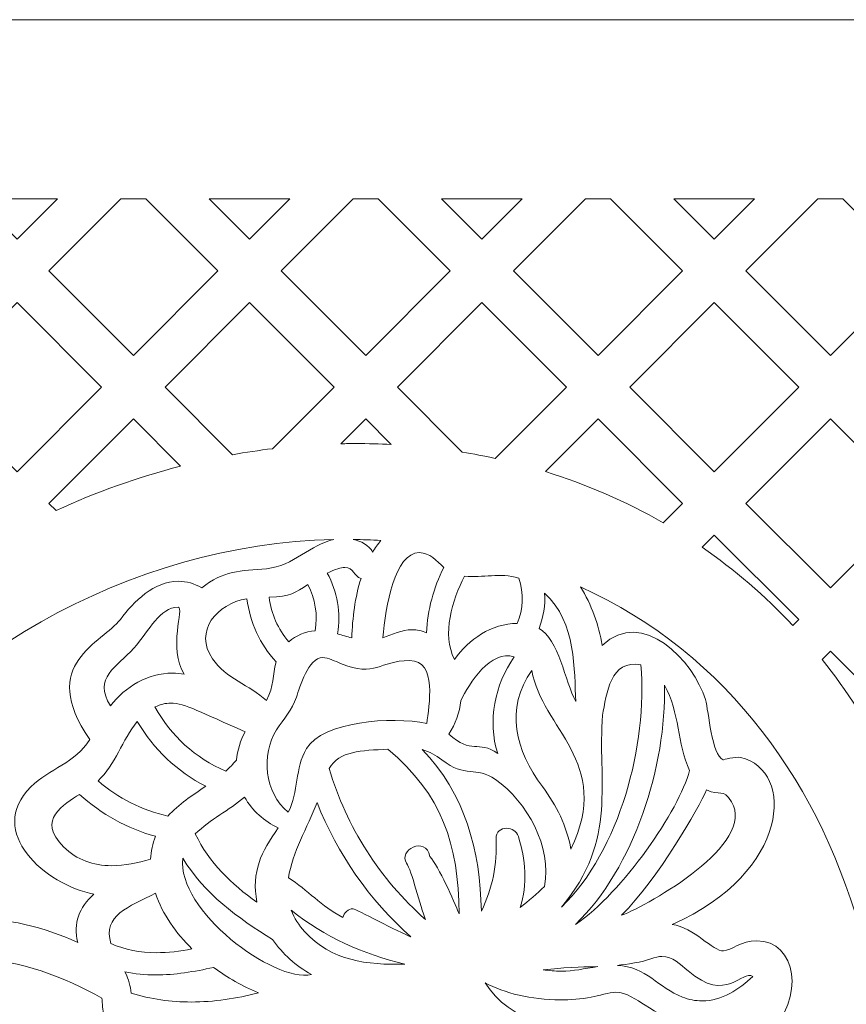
# Model space of a CAD drawing. Header units: millimetres. Extents: x -402 to 376, y -181 to 231.
# Tile 18 of 23: x -50 to -9, y -25 to 24. Entities that reach past the tile are written whole.
import ezdxf

# ---------------------------------------------------------------- set-up
doc = ezdxf.new("R2010")
doc.units = ezdxf.units.MM
doc.header["$MEASUREMENT"] = 0
doc.layers.add('Layer 1', color=7, linetype='Continuous')

msp = doc.modelspace()

# ---------------------------------------------------------------- linework, layer by layer
at = {"layer": 'Layer 1', "lineweight": 15}
for points, knots in [([(-174.5585, 23.9416), (-174.5585, 23.9416), (50.4421, 23.9416), (50.4421, 23.9416), (50.4421, 23.9416), (50.4421, 23.9416), (50.4421, 21.0256), (50.4421, 21.0256), (50.4421, 21.0256), (50.4421, 21.0256), (48.1917, 21.0256), (48.1917, 21.0256), (48.1917, 21.0256), (48.1917, 21.0256), (48.1917, 17.6509), (48.1917, 17.6509), (48.1917, 17.6509), (48.1917, 17.6509), (50.4421, 17.6509), (50.4421, 17.6509), (50.4421, 17.6509), (50.4421, 17.6509), (50.4421, -129.6201), (50.4421, -129.6201), (50.4421, -129.6201), (50.4421, -129.6201), (-174.5585, -129.6201), (-174.5585, -129.6201), (-174.5585, -129.6201), (-174.5585, -129.6201), (-174.5585, 17.6509), (-174.5585, 17.6509), (-174.5585, 17.6509), (-174.5585, 17.6509), (-172.3081, 17.6509), (-172.3081, 17.6509), (-172.3081, 17.6509), (-172.3081, 17.6509), (-172.3081, 21.0256), (-172.3081, 21.0256), (-172.3081, 21.0256), (-172.3081, 21.0256), (-174.5585, 21.0256), (-174.5585, 21.0256), (-174.5585, 21.0256), (-174.5585, 21.0256), (-174.5585, 23.9416), (-174.5585, 23.9416)], [0, 0, 0, 0, 0.0769231, 0.0769231, 0.0769231, 0.0769231, 0.1538462, 0.1538462, 0.1538462, 0.1538462, 0.2307692, 0.2307692, 0.2307692, 0.2307692, 0.3076923, 0.3076923, 0.3076923, 0.3076923, 0.3846154, 0.3846154, 0.3846154, 0.3846154, 0.4615385, 0.4615385, 0.4615385, 0.4615385, 0.5384615, 0.5384615, 0.5384615, 0.5384615, 0.6153846, 0.6153846, 0.6153846, 0.6153846, 0.6923077, 0.6923077, 0.6923077, 0.6923077, 0.7692308, 0.7692308, 0.7692308, 0.7692308, 0.8461538, 0.8461538, 0.8461538, 0.8461538, 1, 1, 1, 1]), ([(-48.3702, 14.9416), (-48.3702, 14.9416), (-52.4106, 14.9416), (-52.4106, 14.9416), (-52.4106, 14.9416), (-52.4106, 14.9416), (-50.3902, 12.9216), (-50.3902, 12.9216), (-50.3902, 12.9216), (-50.3902, 12.9216), (-48.3702, 14.9416), (-48.3702, 14.9416)], [0, 0, 0, 0, 0.25, 0.25, 0.25, 0.25, 0.5, 0.5, 0.5, 0.5, 1, 1, 1, 1]), ([(-43.9259, 14.9416), (-43.9259, 14.9416), (-45.1882, 14.9416), (-45.1882, 14.9416), (-45.1882, 14.9416), (-45.1882, 14.9416), (-48.7999, 11.3312), (-48.7999, 11.3312), (-48.7999, 11.3312), (-48.7999, 11.3312), (-44.5571, 7.088), (-44.5571, 7.088), (-44.5571, 7.088), (-44.5571, 7.088), (-40.3142, 11.3312), (-40.3142, 11.3312), (-40.3142, 11.3312), (-40.3142, 11.3312), (-43.9259, 14.9416), (-43.9259, 14.9416)], [0, 0, 0, 0, 0.1666667, 0.1666667, 0.1666667, 0.1666667, 0.3333333, 0.3333333, 0.3333333, 0.3333333, 0.5, 0.5, 0.5, 0.5, 0.6666667, 0.6666667, 0.6666667, 0.6666667, 1, 1, 1, 1]), ([(-36.7035, 14.9416), (-36.7035, 14.9416), (-40.7439, 14.9416), (-40.7439, 14.9416), (-40.7439, 14.9416), (-40.7439, 14.9416), (-38.7239, 12.9216), (-38.7239, 12.9216), (-38.7239, 12.9216), (-38.7239, 12.9216), (-36.7035, 14.9416), (-36.7035, 14.9416)], [0, 0, 0, 0, 0.25, 0.25, 0.25, 0.25, 0.5, 0.5, 0.5, 0.5, 1, 1, 1, 1]), ([(-32.2582, 14.9416), (-32.2582, 14.9416), (-33.5218, 14.9416), (-33.5218, 14.9416), (-33.5218, 14.9416), (-33.5218, 14.9416), (-37.1322, 11.3312), (-37.1322, 11.3312), (-37.1322, 11.3312), (-37.1322, 11.3312), (-32.8893, 7.088), (-32.8893, 7.088), (-32.8893, 7.088), (-32.8893, 7.088), (-28.6475, 11.3312), (-28.6475, 11.3312), (-28.6475, 11.3312), (-28.6475, 11.3312), (-32.2582, 14.9416), (-32.2582, 14.9416)], [0, 0, 0, 0, 0.1666667, 0.1666667, 0.1666667, 0.1666667, 0.3333333, 0.3333333, 0.3333333, 0.3333333, 0.5, 0.5, 0.5, 0.5, 0.6666667, 0.6666667, 0.6666667, 0.6666667, 1, 1, 1, 1]), ([(-25.0358, 14.9416), (-25.0358, 14.9416), (-29.0761, 14.9416), (-29.0761, 14.9416), (-29.0761, 14.9416), (-29.0761, 14.9416), (-27.0561, 12.9216), (-27.0561, 12.9216), (-27.0561, 12.9216), (-27.0561, 12.9216), (-25.0358, 14.9416), (-25.0358, 14.9416)], [0, 0, 0, 0, 0.25, 0.25, 0.25, 0.25, 0.5, 0.5, 0.5, 0.5, 1, 1, 1, 1]), ([(-20.5915, 14.9416), (-20.5915, 14.9416), (-21.8541, 14.9416), (-21.8541, 14.9416), (-21.8541, 14.9416), (-21.8541, 14.9416), (-25.4658, 11.3312), (-25.4658, 11.3312), (-25.4658, 11.3312), (-25.4658, 11.3312), (-21.2226, 7.088), (-21.2226, 7.088), (-21.2226, 7.088), (-21.2226, 7.088), (-16.9797, 11.3312), (-16.9797, 11.3312), (-16.9797, 11.3312), (-16.9797, 11.3312), (-20.5915, 14.9416), (-20.5915, 14.9416)], [0, 0, 0, 0, 0.1666667, 0.1666667, 0.1666667, 0.1666667, 0.3333333, 0.3333333, 0.3333333, 0.3333333, 0.5, 0.5, 0.5, 0.5, 0.6666667, 0.6666667, 0.6666667, 0.6666667, 1, 1, 1, 1]), ([(-13.368, 14.9416), (-13.368, 14.9416), (-17.4098, 14.9416), (-17.4098, 14.9416), (-17.4098, 14.9416), (-17.4098, 14.9416), (-15.3894, 12.9216), (-15.3894, 12.9216), (-15.3894, 12.9216), (-15.3894, 12.9216), (-13.368, 14.9416), (-13.368, 14.9416)], [0, 0, 0, 0, 0.25, 0.25, 0.25, 0.25, 0.5, 0.5, 0.5, 0.5, 1, 1, 1, 1]), ([(-8.9237, 14.9416), (-8.9237, 14.9416), (-10.1859, 14.9416), (-10.1859, 14.9416), (-10.1859, 14.9416), (-10.1859, 14.9416), (-13.798, 11.3312), (-13.798, 11.3312), (-13.798, 11.3312), (-13.798, 11.3312), (-9.5548, 7.088), (-9.5548, 7.088), (-9.5548, 7.088), (-9.5548, 7.088), (-5.3134, 11.3312), (-5.3134, 11.3312), (-5.3134, 11.3312), (-5.3134, 11.3312), (-8.9237, 14.9416), (-8.9237, 14.9416)], [0, 0, 0, 0, 0.1666667, 0.1666667, 0.1666667, 0.1666667, 0.3333333, 0.3333333, 0.3333333, 0.3333333, 0.5, 0.5, 0.5, 0.5, 0.6666667, 0.6666667, 0.6666667, 0.6666667, 1, 1, 1, 1]), ([(-50.3902, 9.7395), (-50.3902, 9.7395), (-46.1488, 5.4967), (-46.1488, 5.4967), (-46.1488, 5.4967), (-46.1488, 5.4967), (-50.3902, 1.2534), (-50.3902, 1.2534), (-50.3902, 1.2534), (-50.3902, 1.2534), (-54.6331, 5.4967), (-54.6331, 5.4967), (-54.6331, 5.4967), (-54.6331, 5.4967), (-50.3902, 9.7395), (-50.3902, 9.7395)], [0, 0, 0, 0, 0.2, 0.2, 0.2, 0.2, 0.4, 0.4, 0.4, 0.4, 0.6, 0.6, 0.6, 0.6, 1, 1, 1, 1]), ([(-38.7239, 9.7395), (-38.7239, 9.7395), (-34.4807, 5.4967), (-34.4807, 5.4967), (-34.4807, 5.4967), (-34.4807, 5.4967), (-37.5689, 2.4098), (-37.5689, 2.4098), (-37.5689, 2.4098), (-38.2388, 2.3269), (-38.9084, 2.2264), (-39.5755, 2.1065), (-39.5755, 2.1065), (-39.5755, 2.1065), (-42.9653, 5.4967), (-42.9653, 5.4967), (-42.9653, 5.4967), (-42.9653, 5.4967), (-38.7239, 9.7395), (-38.7239, 9.7395)], [0, 0, 0, 0, 0.1666667, 0.1666667, 0.1666667, 0.1666667, 0.3333333, 0.3333333, 0.3333333, 0.3333333, 0.5, 0.5, 0.5, 0.5, 0.6666667, 0.6666667, 0.6666667, 0.6666667, 1, 1, 1, 1]), ([(-27.0561, 9.7395), (-27.0561, 9.7395), (-22.8129, 5.4967), (-22.8129, 5.4967), (-22.8129, 5.4967), (-22.8129, 5.4967), (-26.389, 1.922), (-26.389, 1.922), (-26.389, 1.922), (-26.9348, 2.0419), (-27.4858, 2.1477), (-28.04, 2.2373), (-28.04, 2.2373), (-28.04, 2.2373), (-31.299, 5.4967), (-31.299, 5.4967), (-31.299, 5.4967), (-31.299, 5.4967), (-27.0561, 9.7395), (-27.0561, 9.7395)], [0, 0, 0, 0, 0.1666667, 0.1666667, 0.1666667, 0.1666667, 0.3333333, 0.3333333, 0.3333333, 0.3333333, 0.5, 0.5, 0.5, 0.5, 0.6666667, 0.6666667, 0.6666667, 0.6666667, 1, 1, 1, 1]), ([(-15.3894, 9.7395), (-15.3894, 9.7395), (-11.1465, 5.4967), (-11.1465, 5.4967), (-11.1465, 5.4967), (-11.1465, 5.4967), (-15.3894, 1.2534), (-15.3894, 1.2534), (-15.3894, 1.2534), (-15.3894, 1.2534), (-19.6312, 5.4967), (-19.6312, 5.4967), (-19.6312, 5.4967), (-19.6312, 5.4967), (-15.3894, 9.7395), (-15.3894, 9.7395)], [0, 0, 0, 0, 0.2, 0.2, 0.2, 0.2, 0.4, 0.4, 0.4, 0.4, 0.6, 0.6, 0.6, 0.6, 1, 1, 1, 1]), ([(-44.5571, 3.9063), (-44.5571, 3.9063), (-42.1853, 1.5346), (-42.1853, 1.5346), (-42.1853, 1.5346), (-44.3158, 0.986), (-46.4106, 0.2392), (-48.4362, -0.6992), (-48.4362, -0.6992), (-48.4362, -0.6992), (-48.7999, -0.3369), (-48.7999, -0.3369), (-48.7999, -0.3369), (-48.7999, -0.3369), (-44.5571, 3.9063), (-44.5571, 3.9063)], [0, 0, 0, 0, 0.2, 0.2, 0.2, 0.2, 0.4, 0.4, 0.4, 0.4, 0.6, 0.6, 0.6, 0.6, 1, 1, 1, 1]), ([(-32.8893, 3.9063), (-32.8893, 3.9063), (-31.6048, 2.6205), (-31.6048, 2.6205), (-31.6048, 2.6205), (-32.1904, 2.6508), (-32.7775, 2.666), (-33.3673, 2.666), (-33.3673, 2.666), (-33.6238, 2.666), (-33.8813, 2.6631), (-34.1392, 2.6564), (-34.1392, 2.6564), (-34.1392, 2.6564), (-32.8893, 3.9063), (-32.8893, 3.9063)], [0, 0, 0, 0, 0.2, 0.2, 0.2, 0.2, 0.4, 0.4, 0.4, 0.4, 0.6, 0.6, 0.6, 0.6, 1, 1, 1, 1]), ([(-21.2226, 3.9063), (-21.2226, 3.9063), (-16.9797, -0.3369), (-16.9797, -0.3369), (-16.9797, -0.3369), (-16.9797, -0.3369), (-17.9513, -1.3081), (-17.9513, -1.3081), (-17.9513, -1.3081), (-19.828, -0.2307), (-21.8138, 0.6237), (-23.8684, 1.2591), (-23.8684, 1.2591), (-23.8684, 1.2591), (-21.2226, 3.9063), (-21.2226, 3.9063)], [0, 0, 0, 0, 0.2, 0.2, 0.2, 0.2, 0.4, 0.4, 0.4, 0.4, 0.6, 0.6, 0.6, 0.6, 1, 1, 1, 1]), ([(-9.5548, 3.9063), (-9.5548, 3.9063), (-5.3134, -0.3369), (-5.3134, -0.3369), (-5.3134, -0.3369), (-5.3134, -0.3369), (-9.5548, -4.5797), (-9.5548, -4.5797), (-9.5548, -4.5797), (-9.5548, -4.5797), (-13.798, -0.3369), (-13.798, -0.3369), (-13.798, -0.3369), (-13.798, -0.3369), (-9.5548, 3.9063), (-9.5548, 3.9063)], [0, 0, 0, 0, 0.2, 0.2, 0.2, 0.2, 0.4, 0.4, 0.4, 0.4, 0.6, 0.6, 0.6, 0.6, 1, 1, 1, 1]), ([(-15.3894, -1.9283), (-15.3894, -1.9283), (-11.1465, -6.1701), (-11.1465, -6.1701), (-11.1465, -6.1701), (-11.1465, -6.1701), (-11.4429, -6.4675), (-11.4429, -6.4675), (-11.4429, -6.4675), (-12.8441, -4.9696), (-14.3723, -3.6618), (-16.0001, -2.5389), (-16.0001, -2.5389), (-16.0001, -2.5389), (-15.3894, -1.9283), (-15.3894, -1.9283)], [0, 0, 0, 0, 0.2, 0.2, 0.2, 0.2, 0.4, 0.4, 0.4, 0.4, 0.6, 0.6, 0.6, 0.6, 1, 1, 1, 1]), ([(-52.7853, -21.1589), (-50.9028, -21.1589), (-49.055, -21.5776), (-47.3518, -22.3798), (-47.3518, -22.3798), (-47.597, -21.4002), (-47.2759, -20.6188), (-46.5372, -19.9531), (-46.5372, -19.9531), (-48.9777, -19.479), (-51.9777, -16.8345), (-49.7083, -14.5676), (-49.7083, -14.5676), (-48.7724, -13.6348), (-47.4756, -13.3854), (-46.7482, -12.1839), (-46.7482, -12.1839), (-49.4007, -8.365), (-46.0811, -7.3318), (-45.2104, -6.1616), (-45.2104, -6.1616), (-44.5348, -5.2564), (-43.5139, -4.2464), (-42.301, -4.2464), (-42.301, -4.2464), (-41.8823, -4.2464), (-41.4883, -4.3674), (-41.1242, -4.5713), (-41.1242, -4.5713), (-40.0369, -3.702), (-39.1786, -3.7324), (-37.8709, -3.6138), (-37.8709, -3.6138), (-36.5204, -3.4897), (-35.6561, -2.3816), (-34.4906, -2.153), (-34.4906, -2.153), (-44.7846, -2.3721), (-54.7725, -8.0923), (-60.3605, -16.7079), (-60.3605, -16.7079), (-59.7237, -17.0938), (-58.8569, -17.1365), (-58.1817, -17.5567), (-58.1817, -17.5567), (-58.1281, -14.037), (-54.5534, -15.8577), (-54.891, -11.3072), (-54.891, -11.3072), (-54.9199, -10.9283), (-54.6359, -10.7424), (-54.3357, -10.7424), (-54.3357, -10.7424), (-54.0503, -10.7424), (-53.7776, -10.905), (-53.6922, -11.1859), (-53.6922, -11.1859), (-53.1394, -13.0256), (-52.8473, -14.7895), (-54.1442, -16.4073), (-54.1442, -16.4073), (-56.0015, -18.7265), (-54.5728, -19.2655), (-54.625, -21.2926), (-54.625, -21.2926), (-54.0157, -21.2044), (-53.4012, -21.1589), (-52.7853, -21.1589)], [0, 0, 0, 0, 0.0555556, 0.0555556, 0.0555556, 0.0555556, 0.1111111, 0.1111111, 0.1111111, 0.1111111, 0.1666667, 0.1666667, 0.1666667, 0.1666667, 0.2222222, 0.2222222, 0.2222222, 0.2222222, 0.2777778, 0.2777778, 0.2777778, 0.2777778, 0.3333333, 0.3333333, 0.3333333, 0.3333333, 0.3888889, 0.3888889, 0.3888889, 0.3888889, 0.4444444, 0.4444444, 0.4444444, 0.4444444, 0.5, 0.5, 0.5, 0.5, 0.5555556, 0.5555556, 0.5555556, 0.5555556, 0.6111111, 0.6111111, 0.6111111, 0.6111111, 0.6666667, 0.6666667, 0.6666667, 0.6666667, 0.7222222, 0.7222222, 0.7222222, 0.7222222, 0.7777778, 0.7777778, 0.7777778, 0.7777778, 0.8333333, 0.8333333, 0.8333333, 0.8333333, 0.8888889, 0.8888889, 0.8888889, 0.8888889, 1, 1, 1, 1]), ([(-32.5379, -2.7841), (-32.4137, -2.5788), (-32.2758, -2.3816), (-32.1259, -2.1943), (-32.1259, -2.1943), (-32.5887, -2.1696), (-33.0533, -2.1558), (-33.5176, -2.1502), (-33.5176, -2.1502), (-33.1249, -2.2288), (-32.7348, -2.4204), (-32.5379, -2.7841)], [0, 0, 0, 0, 0.25, 0.25, 0.25, 0.25, 0.5, 0.5, 0.5, 0.5, 1, 1, 1, 1]), ([(-30.2022, -2.8102), (-31.4355, -2.8102), (-31.8722, -5.5086), (-32.0377, -7.0848), (-32.0377, -7.0848), (-31.5703, -6.9183), (-31.0633, -6.677), (-30.5603, -6.677), (-30.5603, -6.677), (-30.3066, -6.677), (-30.0671, -6.7349), (-29.8353, -6.8329), (-29.8353, -6.8329), (-29.7817, -5.685), (-29.4882, -4.5727), (-28.9685, -3.5475), (-28.9685, -3.5475), (-29.3379, -3.2321), (-29.6674, -2.8102), (-30.2022, -2.8102)], [0, 0, 0, 0, 0.1666667, 0.1666667, 0.1666667, 0.1666667, 0.3333333, 0.3333333, 0.3333333, 0.3333333, 0.5, 0.5, 0.5, 0.5, 0.6666667, 0.6666667, 0.6666667, 0.6666667, 1, 1, 1, 1]), ([(-33.9392, -3.5489), (-34.1307, -3.5489), (-34.4066, -3.6262), (-34.8239, -3.8368), (-34.8239, -3.8368), (-34.3071, -4.7547), (-34.1226, -5.8462), (-34.3004, -6.8851), (-34.3004, -6.8851), (-34.0647, -6.9515), (-33.8305, -7.0255), (-33.592, -7.0905), (-33.592, -7.0905), (-33.5508, -6.0872), (-33.4294, -5.0525), (-33.1249, -4.0989), (-33.1249, -4.0989), (-33.4968, -4.0188), (-33.4664, -3.5489), (-33.9392, -3.5489)], [0, 0, 0, 0, 0.1666667, 0.1666667, 0.1666667, 0.1666667, 0.3333333, 0.3333333, 0.3333333, 0.3333333, 0.5, 0.5, 0.5, 0.5, 0.6666667, 0.6666667, 0.6666667, 0.6666667, 1, 1, 1, 1]), ([(-27.9215, -3.9842), (-28.5579, -5.2038), (-29.0652, -6.8947), (-28.4369, -8.1735), (-28.4369, -8.1735), (-27.6939, -7.143), (-26.5873, -6.3697), (-25.2795, -6.3616), (-25.2795, -6.3616), (-24.9684, -5.6518), (-24.9546, -4.8471), (-25.1998, -4.089), (-25.1998, -4.089), (-26.1657, -3.7969), (-26.9817, -4.0862), (-27.9215, -3.9842)], [0, 0, 0, 0, 0.2, 0.2, 0.2, 0.2, 0.4, 0.4, 0.4, 0.4, 0.6, 0.6, 0.6, 0.6, 1, 1, 1, 1]), ([(-35.7983, -4.4129), (-36.4266, -4.8168), (-36.6555, -5.0165), (-37.7372, -5.0496), (-37.7372, -5.0496), (-37.6409, -5.8818), (-37.292, -6.6428), (-36.7575, -7.2834), (-36.7575, -7.2834), (-36.3948, -6.9666), (-35.9126, -6.7599), (-35.4332, -6.7282), (-35.4332, -6.7282), (-35.2896, -5.9288), (-35.418, -5.1294), (-35.7983, -4.4129)], [0, 0, 0, 0, 0.2, 0.2, 0.2, 0.2, 0.4, 0.4, 0.4, 0.4, 0.6, 0.6, 0.6, 0.6, 1, 1, 1, 1]), ([(-23.9044, -4.8373), (-23.8645, -5.4451), (-23.9651, -6.0487), (-24.1856, -6.6139), (-24.1856, -6.6139), (-23.1907, -7.1441), (-22.8916, -9.2858), (-22.3321, -10.2792), (-22.3321, -10.2792), (-22.4411, -8.7277), (-22.2742, -6.3479), (-23.9044, -4.8373)], [0, 0, 0, 0, 0.25, 0.25, 0.25, 0.25, 0.5, 0.5, 0.5, 0.5, 1, 1, 1, 1]), ([(-13.2452, -22.286), (-11.2693, -22.286), (-10.7786, -25.1827), (-12.6705, -26.9645), (-12.6705, -26.9645), (-10.6407, -27.7915), (-9.2973, -29.3994), (-8.4922, -31.406), (-8.4922, -31.406), (-8.0816, -32.4284), (-7.7429, -33.4938), (-7.6008, -34.5891), (-7.6008, -34.5891), (-6.9781, -30.5819), (-6.8719, -26.2823), (-7.9052, -22.3343), (-7.9052, -22.3343), (-9.9422, -14.5595), (-14.6591, -7.898), (-22.1088, -4.5261), (-22.1088, -4.5261), (-21.545, -5.4066), (-21.1937, -6.4385), (-21.0077, -7.464), (-21.0077, -7.464), (-18.9958, -5.5305), (-16.4174, -8.2522), (-15.829, -10.1882), (-15.829, -10.1882), (-15.6639, -10.7989), (-15.5122, -12.9487), (-14.947, -13.2119), (-14.947, -13.2119), (-14.9541, -13.2076), (-14.3131, -13.0341), (-14.0693, -13.0905), (-14.0693, -13.0905), (-11.3063, -13.7259), (-11.578, -18.8411), (-17.4951, -21.4732), (-17.4951, -21.4732), (-16.3998, -21.626), (-15.4596, -22.8265), (-14.9223, -22.7961), (-14.9223, -22.7961), (-14.5297, -22.781), (-14.0337, -22.286), (-13.2452, -22.286)], [0, 0, 0, 0, 0.0769231, 0.0769231, 0.0769231, 0.0769231, 0.1538462, 0.1538462, 0.1538462, 0.1538462, 0.2307692, 0.2307692, 0.2307692, 0.2307692, 0.3076923, 0.3076923, 0.3076923, 0.3076923, 0.3846154, 0.3846154, 0.3846154, 0.3846154, 0.4615385, 0.4615385, 0.4615385, 0.4615385, 0.5384615, 0.5384615, 0.5384615, 0.5384615, 0.6153846, 0.6153846, 0.6153846, 0.6153846, 0.6923077, 0.6923077, 0.6923077, 0.6923077, 0.7692308, 0.7692308, 0.7692308, 0.7692308, 0.8461538, 0.8461538, 0.8461538, 0.8461538, 1, 1, 1, 1]), ([(-38.8534, -5.1213), (-40.3844, -5.3721), (-41.5225, -6.7585), (-40.5883, -8.1336), (-40.5883, -8.1336), (-39.9089, -9.1313), (-38.732, -9.4537), (-37.8695, -10.2309), (-37.8695, -10.2309), (-37.4892, -9.4731), (-37.5841, -8.9962), (-37.383, -8.2825), (-37.383, -8.2825), (-38.218, -7.4101), (-38.7002, -6.3133), (-38.8534, -5.1213)], [0, 0, 0, 0, 0.2, 0.2, 0.2, 0.2, 0.4, 0.4, 0.4, 0.4, 0.6, 0.6, 0.6, 0.6, 1, 1, 1, 1]), ([(-42.2986, -5.5513), (-43.2479, -5.5513), (-43.7206, -6.6879), (-44.5405, -7.6115), (-44.5405, -7.6115), (-45.3755, -8.5499), (-46.5937, -9.0706), (-45.7078, -10.5025), (-45.7078, -10.5025), (-44.9663, -9.5352), (-43.8293, -8.8543), (-42.5893, -8.8543), (-42.5893, -8.8543), (-42.3868, -8.8543), (-42.1896, -8.8737), (-42.0008, -8.9108), (-42.0008, -8.9108), (-42.8373, -7.6154), (-41.9924, -5.5513), (-42.2986, -5.5513)], [0, 0, 0, 0, 0.1666667, 0.1666667, 0.1666667, 0.1666667, 0.3333333, 0.3333333, 0.3333333, 0.3333333, 0.5, 0.5, 0.5, 0.5, 0.6666667, 0.6666667, 0.6666667, 0.6666667, 1, 1, 1, 1]), ([(-28.1102, -10.2422), (-28.1818, -10.8331), (-28.3815, -11.4162), (-28.7124, -11.9136), (-28.7124, -11.9136), (-27.5825, -12.9663), (-27.2516, -12.1877), (-26.2624, -12.8933), (-26.2624, -12.8933), (-26.7816, -11.2275), (-26.4123, -9.4608), (-25.4298, -8.0426), (-25.4298, -8.0426), (-26.6166, -7.6514), (-27.6996, -9.3616), (-28.1102, -10.2422)], [0, 0, 0, 0, 0.2, 0.2, 0.2, 0.2, 0.4, 0.4, 0.4, 0.4, 0.6, 0.6, 0.6, 0.6, 1, 1, 1, 1]), ([(-9.5548, -7.7614), (-9.5548, -7.7614), (-5.3134, -12.0047), (-5.3134, -12.0047), (-5.3134, -12.0047), (-5.3134, -12.0047), (-6.6543, -13.3466), (-6.6543, -13.3466), (-6.6543, -13.3466), (-7.6202, -11.448), (-8.7321, -9.7254), (-9.9683, -8.1735), (-9.9683, -8.1735), (-9.9683, -8.1735), (-9.5548, -7.7614), (-9.5548, -7.7614)], [0, 0, 0, 0, 0.2, 0.2, 0.2, 0.2, 0.4, 0.4, 0.4, 0.4, 0.6, 0.6, 0.6, 0.6, 1, 1, 1, 1]), ([(-35.0501, -8.0786), (-35.7708, -8.0786), (-36.2005, -9.5504), (-36.3702, -10.0672), (-36.3702, -10.0672), (-36.5755, -10.687), (-37.0193, -11.1597), (-37.365, -11.7013), (-37.365, -11.7013), (-38.1658, -12.961), (-37.9686, -14.8544), (-36.7836, -15.8369), (-36.7836, -15.8369), (-36.2407, -14.8198), (-36.4541, -13.6225), (-35.8657, -12.6481), (-35.8657, -12.6481), (-35.0335, -11.2716), (-31.6186, -11.0179), (-29.8177, -11.3788), (-29.8177, -11.3788), (-29.7252, -10.5191), (-29.2733, -8.2232), (-30.6844, -8.2232), (-30.6844, -8.2232), (-32.2374, -8.2232), (-32.3725, -9.1009), (-34.1544, -8.3707), (-34.1544, -8.3707), (-34.4091, -8.2659), (-34.7742, -8.0786), (-35.0501, -8.0786)], [0, 0, 0, 0, 0.1111111, 0.1111111, 0.1111111, 0.1111111, 0.2222222, 0.2222222, 0.2222222, 0.2222222, 0.3333333, 0.3333333, 0.3333333, 0.3333333, 0.4444444, 0.4444444, 0.4444444, 0.4444444, 0.5555556, 0.5555556, 0.5555556, 0.5555556, 0.6666667, 0.6666667, 0.6666667, 0.6666667, 0.7777778, 0.7777778, 0.7777778, 0.7777778, 1, 1, 1, 1]), ([(-20.994, -10.9696), (-21.2667, -14.2437), (-20.2016, -17.2025), (-23.057, -20.6036), (-23.057, -20.6036), (-20.1064, -17.7221), (-18.7408, -12.4442), (-19.0675, -8.4451), (-19.0675, -8.4451), (-20.6066, -8.1227), (-20.7996, -9.9003), (-20.994, -10.9696)], [0, 0, 0, 0, 0.25, 0.25, 0.25, 0.25, 0.5, 0.5, 0.5, 0.5, 1, 1, 1, 1]), ([(-24.545, -8.7164), (-25.9135, -10.6362), (-25.3568, -12.7557), (-24.0173, -14.5443), (-24.0173, -14.5443), (-23.2951, -15.5088), (-22.8101, -16.5064), (-22.5829, -17.696), (-22.5829, -17.696), (-20.4743, -13.2764), (-24.0589, -11.6614), (-24.545, -8.7164)], [0, 0, 0, 0, 0.25, 0.25, 0.25, 0.25, 0.5, 0.5, 0.5, 0.5, 1, 1, 1, 1]), ([(-17.8853, -9.4622), (-17.7872, -13.4916), (-19.3955, -18.6122), (-22.3539, -21.4704), (-22.3539, -21.4704), (-19.9603, -19.8511), (-17.1575, -15.7268), (-16.6227, -13.7449), (-16.6227, -13.7449), (-17.287, -12.3916), (-17.094, -10.8373), (-17.8853, -9.4622)], [0, 0, 0, 0, 0.25, 0.25, 0.25, 0.25, 0.5, 0.5, 0.5, 0.5, 1, 1, 1, 1]), ([(-42.687, -10.3607), (-42.9449, -10.3607), (-43.1886, -10.4253), (-43.4726, -10.5561), (-43.4726, -10.5561), (-42.6595, -12.0099), (-41.4494, -13.1208), (-39.9159, -13.7752), (-39.9159, -13.7752), (-39.7215, -13.6031), (-39.5466, -13.4186), (-39.3755, -13.2228), (-39.3755, -13.2228), (-39.3356, -12.7307), (-39.1867, -12.2251), (-38.9401, -11.7951), (-38.9401, -11.7951), (-41.1408, -10.8525), (-41.9733, -10.3607), (-42.687, -10.3607)], [0, 0, 0, 0, 0.1666667, 0.1666667, 0.1666667, 0.1666667, 0.3333333, 0.3333333, 0.3333333, 0.3333333, 0.5, 0.5, 0.5, 0.5, 0.6666667, 0.6666667, 0.6666667, 0.6666667, 1, 1, 1, 1]), ([(-44.3599, -11.2811), (-45.1261, -12.2251), (-45.4514, -13.4475), (-46.3305, -14.2603), (-46.3305, -14.2603), (-45.3138, -15.1451), (-44.1341, -15.7307), (-42.8235, -16.038), (-42.8235, -16.038), (-42.2915, -15.4319), (-41.5831, -14.9881), (-40.9217, -14.5362), (-40.9217, -14.5362), (-42.3631, -13.7851), (-43.5372, -12.6852), (-44.3599, -11.2811)], [0, 0, 0, 0, 0.2, 0.2, 0.2, 0.2, 0.4, 0.4, 0.4, 0.4, 0.6, 0.6, 0.6, 0.6, 1, 1, 1, 1]), ([(-31.7717, -12.6785), (-33.1137, -12.7335), (-34.2094, -12.7624), (-34.729, -13.6444), (-34.729, -13.6444), (-33.851, -16.5823), (-32.1823, -19.1939), (-29.885, -21.2238), (-29.885, -21.2238), (-30.1373, -20.5994), (-30.6001, -18.7254), (-30.8333, -18.3987), (-30.8333, -18.3987), (-31.2852, -17.7676), (-29.8808, -16.9848), (-29.6617, -18.0583), (-29.6617, -18.0583), (-29.2179, -18.5875), (-28.4521, -20.2713), (-28.2026, -20.9398), (-28.2026, -20.9398), (-28.2273, -17.4381), (-29.05, -14.9606), (-31.7717, -12.6785)], [0, 0, 0, 0, 0.1428571, 0.1428571, 0.1428571, 0.1428571, 0.2857143, 0.2857143, 0.2857143, 0.2857143, 0.4285714, 0.4285714, 0.4285714, 0.4285714, 0.5714286, 0.5714286, 0.5714286, 0.5714286, 0.7142857, 0.7142857, 0.7142857, 0.7142857, 1, 1, 1, 1]), ([(-30.0519, -12.6964), (-27.9091, -14.8625), (-27.1344, -17.7937), (-27.0822, -20.8019), (-27.0822, -20.8019), (-26.5227, -19.6705), (-26.2842, -18.4319), (-26.3379, -17.1736), (-26.3379, -17.1736), (-26.352, -16.8151), (-26.0913, -16.6402), (-25.8143, -16.6402), (-25.8143, -16.6402), (-25.5512, -16.6402), (-25.3046, -16.7947), (-25.2231, -17.0522), (-25.2231, -17.0522), (-24.8664, -18.1906), (-24.7588, -19.4666), (-25.131, -20.616), (-25.131, -20.616), (-24.7024, -20.2879), (-24.2903, -19.9407), (-23.9139, -19.5619), (-23.9139, -19.5619), (-23.5322, -17.5704), (-24.7712, -15.3229), (-26.3767, -14.1943), (-26.3767, -14.1943), (-27.3634, -13.4997), (-27.8897, -14.1337), (-29.068, -13.2119), (-29.068, -13.2119), (-29.3668, -12.9776), (-29.6797, -12.7885), (-30.0519, -12.6964)], [0, 0, 0, 0, 0.1, 0.1, 0.1, 0.1, 0.2, 0.2, 0.2, 0.2, 0.3, 0.3, 0.3, 0.3, 0.4, 0.4, 0.4, 0.4, 0.5, 0.5, 0.5, 0.5, 0.6, 0.6, 0.6, 0.6, 0.7, 0.7, 0.7, 0.7, 0.8, 0.8, 0.8, 0.8, 1, 1, 1, 1]), ([(-15.7725, -14.7136), (-16.1447, -15.5903), (-18.2268, -19.2034), (-20.0447, -21.0114), (-20.0447, -21.0114), (-18.6265, -20.4685), (-13.2494, -17.4314), (-14.5212, -15.3119), (-14.5212, -15.3119), (-14.9456, -14.6036), (-15.0931, -15.0625), (-15.7725, -14.7136)], [0, 0, 0, 0, 0.25, 0.25, 0.25, 0.25, 0.5, 0.5, 0.5, 0.5, 1, 1, 1, 1]), ([(-47.2551, -14.9426), (-48.0284, -15.4333), (-49.4547, -16.2172), (-48.0587, -17.5775), (-48.0587, -17.5775), (-47.3849, -18.2347), (-46.5799, -18.524), (-45.6471, -18.524), (-45.6471, -18.524), (-44.9885, -18.524), (-44.3256, -18.3822), (-43.6945, -18.2001), (-43.6945, -18.2001), (-43.6709, -17.8004), (-43.5883, -17.4216), (-43.4423, -17.0469), (-43.4423, -17.0469), (-44.8753, -16.661), (-46.1597, -15.9402), (-47.2551, -14.9426)], [0, 0, 0, 0, 0.1666667, 0.1666667, 0.1666667, 0.1666667, 0.3333333, 0.3333333, 0.3333333, 0.3333333, 0.5, 0.5, 0.5, 0.5, 0.6666667, 0.6666667, 0.6666667, 0.6666667, 1, 1, 1, 1]), ([(-38.9705, -15.0816), (-39.7561, -15.7487), (-40.6874, -16.184), (-41.4456, -16.9312), (-41.4456, -16.9312), (-40.7524, -18.3751), (-39.64, -19.4433), (-38.3517, -20.3595), (-38.3517, -20.3595), (-38.6385, -18.8161), (-38.134, -17.8392), (-37.2891, -16.6292), (-37.2891, -16.6292), (-37.9838, -16.2874), (-38.5888, -15.7624), (-38.9705, -15.0816)], [0, 0, 0, 0, 0.2, 0.2, 0.2, 0.2, 0.4, 0.4, 0.4, 0.4, 0.6, 0.6, 0.6, 0.6, 1, 1, 1, 1]), ([(-33.5232, -20.6847), (-33.3924, -20.6847), (-31.2122, -21.881), (-30.6209, -22.0863), (-30.6209, -22.0863), (-32.7044, -20.2452), (-34.317, -17.9384), (-35.3326, -15.3504), (-35.3326, -15.3504), (-35.8177, -16.6017), (-36.5755, -17.8749), (-36.7698, -19.1262), (-36.7698, -19.1262), (-35.7831, -19.7573), (-35.1492, -20.5401), (-34.0425, -21.1243), (-34.0425, -21.1243), (-33.9751, -20.8862), (-33.7698, -20.6847), (-33.5232, -20.6847)], [0, 0, 0, 0, 0.1666667, 0.1666667, 0.1666667, 0.1666667, 0.3333333, 0.3333333, 0.3333333, 0.3333333, 0.5, 0.5, 0.5, 0.5, 0.6666667, 0.6666667, 0.6666667, 0.6666667, 1, 1, 1, 1]), ([(-42.0753, -18.1465), (-42.3811, -20.7578), (-37.5209, -24.4069), (-35.6163, -23.9867), (-35.6163, -23.9867), (-36.3948, -23.5472), (-37.0619, -22.9626), (-37.5664, -22.22), (-37.5664, -22.22), (-39.3067, -21.1532), (-41.0018, -19.9242), (-42.0753, -18.1465)], [0, 0, 0, 0, 0.25, 0.25, 0.25, 0.25, 0.5, 0.5, 0.5, 0.5, 1, 1, 1, 1]), ([(-43.4465, -19.9033), (-44.7832, -20.5884), (-46.1156, -21.0185), (-45.6856, -22.4211), (-45.6856, -22.4211), (-44.9677, -22.7573), (-44.2043, -22.891), (-43.4148, -22.891), (-43.4148, -22.891), (-42.8112, -22.891), (-42.2076, -22.8138), (-41.6149, -22.7023), (-41.6149, -22.7023), (-42.4058, -21.9142), (-43.0853, -20.9687), (-43.4465, -19.9033)], [0, 0, 0, 0, 0.2, 0.2, 0.2, 0.2, 0.4, 0.4, 0.4, 0.4, 0.6, 0.6, 0.6, 0.6, 1, 1, 1, 1]), ([(-36.6291, -20.7564), (-36.4792, -21.1589), (-36.2435, -21.5131), (-35.9553, -21.8299), (-35.9553, -21.8299), (-34.6091, -23.3073), (-32.8149, -23.5179), (-30.9296, -23.4615), (-30.9296, -23.4615), (-32.9927, -22.9612), (-34.977, -22.1068), (-36.6291, -20.7564)], [0, 0, 0, 0, 0.25, 0.25, 0.25, 0.25, 0.5, 0.5, 0.5, 0.5, 1, 1, 1, 1]), ([(-18.0172, -23.0812), (-18.1813, -23.0812), (-18.3633, -23.1172), (-18.5672, -23.1983), (-18.5672, -23.1983), (-18.9574, -23.3542), (-19.8295, -23.4809), (-20.2514, -23.5236), (-20.2514, -23.5236), (-18.8099, -23.5923), (-18.1897, -24.6521), (-16.9797, -25.1195), (-16.9797, -25.1195), (-16.6643, -25.2419), (-16.3363, -25.3083), (-15.9972, -25.3083), (-15.9972, -25.3083), (-15.0105, -25.3083), (-14.1367, -24.7445), (-13.4519, -24.0774), (-13.4519, -24.0774), (-13.9631, -23.7275), (-14.7943, -25.4571), (-16.7, -23.8019), (-16.7, -23.8019), (-17.0831, -23.4713), (-17.4757, -23.0812), (-18.0172, -23.0812)], [0, 0, 0, 0, 0.125, 0.125, 0.125, 0.125, 0.25, 0.25, 0.25, 0.25, 0.375, 0.375, 0.375, 0.375, 0.5, 0.5, 0.5, 0.5, 0.625, 0.625, 0.625, 0.625, 0.75, 0.75, 0.75, 0.75, 1, 1, 1, 1]), ([(-55.2632, -33.2264), (-54.8663, -33.2264), (-54.4955, -33.6066), (-54.7075, -34.0628), (-54.7075, -34.0628), (-51.3424, -34.4307), (-50.2304, -37.6527), (-50.2304, -40.6209), (-50.2304, -40.6209), (-50.2304, -46.53), (-54.4377, -52.815), (-54.4377, -58.6306), (-54.4377, -58.6306), (-54.4377, -60.5927), (-54.0792, -62.6074), (-51.7368, -62.6074), (-51.7368, -62.6074), (-48.3921, -62.6074), (-45.7339, -57.6534), (-44.5116, -55.1166), (-44.5116, -55.1166), (-43.3403, -52.7064), (-41.5281, -48.7472), (-41.4276, -46.0368), (-41.4276, -46.0368), (-42.7946, -43.7903), (-43.788, -42.539), (-43.788, -39.7693), (-43.788, -39.7693), (-43.788, -37.8537), (-43.4091, -34.9532), (-40.9108, -34.9532), (-40.9108, -34.9532), (-40.6448, -34.9532), (-40.3844, -34.9959), (-40.1336, -35.0865), (-40.1336, -35.0865), (-39.9173, -33.7788), (-41.4248, -33.8106), (-41.7998, -32.773), (-41.7998, -32.773), (-42.4115, -31.085), (-40.6324, -29.1888), (-39.3688, -28.3136), (-39.3688, -28.3136), (-41.4427, -28.2614), (-45.4803, -28.7655), (-46.0412, -26.0494), (-46.0412, -26.0494), (-46.1033, -25.7573), (-46.1005, -25.4582), (-46.1389, -25.1647), (-46.1389, -25.1647), (-48.0199, -24.1201), (-50.2703, -23.2315), (-52.4476, -23.2315), (-52.4476, -23.2315), (-53.3381, -23.2315), (-54.2129, -23.3817), (-55.0356, -23.726), (-55.0356, -23.726), (-53.6894, -26.1888), (-53.3822, -25.5658), (-51.5463, -26.8996), (-51.5463, -26.8996), (-50.0498, -27.9883), (-50.9843, -28.7588), (-51.1537, -29.7854), (-51.1537, -29.7854), (-50.5529, -31.1026), (-49.4751, -30.801), (-49.4589, -31.5284), (-49.4589, -31.5284), (-49.4395, -32.2012), (-50.3476, -32.2287), (-50.8478, -32.2287), (-50.8478, -32.2287), (-52.7909, -32.2287), (-52.6985, -30.0281), (-53.5515, -28.8967), (-53.5515, -28.8967), (-54.2087, -28.0243), (-55.1556, -29.0907), (-56.2195, -28.6498), (-56.2195, -28.6498), (-56.5145, -30.1134), (-57.9475, -31.6484), (-57.9129, -32.6019), (-57.9129, -32.6019), (-58.048, -33.068), (-57.4444, -34.1097), (-56.9209, -34.1097), (-56.9209, -34.1097), (-56.1423, -34.1097), (-55.7937, -33.2264), (-55.2632, -33.2264)], [0, 0, 0, 0, 0.04, 0.04, 0.04, 0.04, 0.08, 0.08, 0.08, 0.08, 0.12, 0.12, 0.12, 0.12, 0.16, 0.16, 0.16, 0.16, 0.2, 0.2, 0.2, 0.2, 0.24, 0.24, 0.24, 0.24, 0.28, 0.28, 0.28, 0.28, 0.32, 0.32, 0.32, 0.32, 0.36, 0.36, 0.36, 0.36, 0.4, 0.4, 0.4, 0.4, 0.44, 0.44, 0.44, 0.44, 0.48, 0.48, 0.48, 0.48, 0.52, 0.52, 0.52, 0.52, 0.56, 0.56, 0.56, 0.56, 0.6, 0.6, 0.6, 0.6, 0.64, 0.64, 0.64, 0.64, 0.68, 0.68, 0.68, 0.68, 0.72, 0.72, 0.72, 0.72, 0.76, 0.76, 0.76, 0.76, 0.8, 0.8, 0.8, 0.8, 0.84, 0.84, 0.84, 0.84, 0.88, 0.88, 0.88, 0.88, 0.92, 0.92, 0.92, 0.92, 1, 1, 1, 1]), ([(-44.9772, -23.8488), (-44.7775, -24.2732), (-44.7126, -24.5463), (-44.6661, -24.9209), (-44.6661, -24.9209), (-43.6861, -25.2215), (-42.6704, -25.3647), (-41.6466, -25.3647), (-41.6466, -25.3647), (-40.5139, -25.3647), (-39.3853, -25.1936), (-38.2744, -24.9001), (-38.2744, -24.9001), (-39.0767, -24.5667), (-39.8387, -24.1423), (-40.5372, -23.6269), (-40.5372, -23.6269), (-41.4911, -23.8407), (-42.4707, -24.0072), (-43.4504, -24.0072), (-43.4504, -24.0072), (-43.963, -24.0072), (-44.477, -23.9603), (-44.9772, -23.8488)], [0, 0, 0, 0, 0.1428571, 0.1428571, 0.1428571, 0.1428571, 0.2857143, 0.2857143, 0.2857143, 0.2857143, 0.4285714, 0.4285714, 0.4285714, 0.4285714, 0.5714286, 0.5714286, 0.5714286, 0.5714286, 0.7142857, 0.7142857, 0.7142857, 0.7142857, 1, 1, 1, 1]), ([(-21.2325, -23.5871), (-21.8636, -23.6061), (-22.3155, -23.5923), (-23.9855, -23.7412), (-23.9855, -23.7412), (-23.6853, -23.7881), (-23.3823, -23.8171), (-23.0775, -23.8171), (-23.0775, -23.8171), (-22.4368, -23.8171), (-21.9489, -23.6918), (-21.2325, -23.5871)], [0, 0, 0, 0, 0.25, 0.25, 0.25, 0.25, 0.5, 0.5, 0.5, 0.5, 1, 1, 1, 1]), ([(-26.8892, -24.4055), (-25.6725, -26.3567), (-23.0694, -26.9494), (-20.4387, -26.9494), (-20.4387, -26.9494), (-19.9399, -26.9494), (-19.4411, -26.9275), (-18.9436, -26.8901), (-18.9436, -26.8901), (-18.3467, -26.6918), (-17.662, -26.5317), (-16.9314, -26.4477), (-16.9314, -26.4477), (-17.6288, -26.2713), (-18.2614, -25.9076), (-18.8607, -25.5189), (-18.8607, -25.5189), (-19.2548, -25.2627), (-19.8393, -24.8712), (-20.3216, -24.8712), (-20.3216, -24.8712), (-20.6673, -24.8712), (-21.2021, -25.0574), (-21.5672, -25.122), (-21.5672, -25.122), (-22.0812, -25.213), (-22.6048, -25.2571), (-23.1272, -25.2571), (-23.1272, -25.2571), (-24.5768, -25.2571), (-25.9286, -24.9138), (-26.8892, -24.4055)], [0, 0, 0, 0, 0.1111111, 0.1111111, 0.1111111, 0.1111111, 0.2222222, 0.2222222, 0.2222222, 0.2222222, 0.3333333, 0.3333333, 0.3333333, 0.3333333, 0.4444444, 0.4444444, 0.4444444, 0.4444444, 0.5555556, 0.5555556, 0.5555556, 0.5555556, 0.6666667, 0.6666667, 0.6666667, 0.6666667, 0.7777778, 0.7777778, 0.7777778, 0.7777778, 1, 1, 1, 1])]:
    msp.add_open_spline(points, degree=3, knots=knots, dxfattribs=at)

doc.saveas('drawing.dxf')
